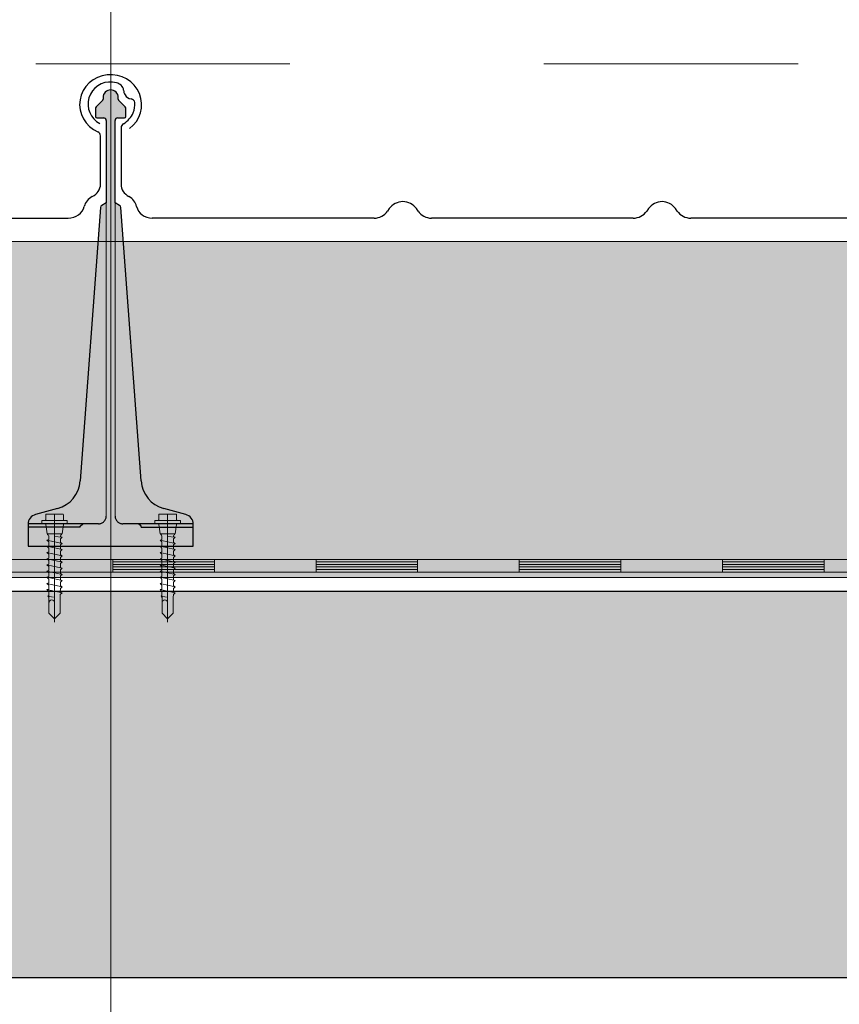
# Model space of a CAD drawing. Header units: metres. Extents: x 1316.5 to 1415.3, y -94.1 to -52.
# Tile 180 of 256: x 1360.809 to 1361.131, y -55.499 to -55.112. Entities that reach past the tile are written whole.
import ezdxf

# ---------------------------------------------------------------- set-up
doc = ezdxf.new("R2010")
doc.units = ezdxf.units.M
for name, pattern in [('AUSGEZOGEN', [0]), ('PUNKT2_S9', [0.0015, 0, -0.0015]), ('STRICHLINIE2_S3', [0.055, 0.04, -0.015]), ('STRICHPUNKT2_S5', [0.1, 0.07, -0.01, 0.01, -0.01])]:
    doc.linetypes.add(name, pattern=pattern)
for name, color, linetype, lineweight in [('XR$11$Achsen', 4, 'AUSGEZOGEN', 13), ('XR$11$Design', 4, 'AUSGEZOGEN', 13), ('XR$11$FILLINGS', 253, 'AUSGEZOGEN', 13), ('XR$11$Türen', 3, 'AUSGEZOGEN', 18), ('XR$11$V25', 4, 'AUSGEZOGEN', 13), ('XR$12$DETAIL', 7, 'AUSGEZOGEN', 25), ('XR$13$Muster', 4, 'AUSGEZOGEN', 13), ('XR$13$STANDARD_1', 7, 'AUSGEZOGEN', 25)]:
    doc.layers.add(name, color=color, linetype=linetype, lineweight=lineweight)

# ---------------------------------------------------------------- blocks, each defined once
blk = doc.blocks.new('MUSTERELEMENT_84')
at = {"layer": 'XR$11$Design', "color": 4, "linetype": 'AUSGEZOGEN', "lineweight": 13, "transparency": 33554687}
for p, q in [((1360.76555, -55.32409), (1360.84551, -55.32409)), ((1360.84551, -55.32409), (1360.92546, -55.32409)), ((1360.84551, -55.32409), (1360.84551, -55.32909)), ((1360.84551, -55.32409), (1360.84551, -55.32909)), ((1360.88548, -55.32409), (1360.88548, -55.32909)), ((1360.92546, -55.32409), (1361.00542, -55.32409)), ((1360.92546, -55.32409), (1360.92546, -55.32909)), ((1360.92546, -55.32409), (1360.92546, -55.32909)), ((1360.96544, -55.32409), (1360.96544, -55.32909)), ((1361.00542, -55.32409), (1361.08538, -55.32409)), ((1361.00542, -55.32409), (1361.00542, -55.32909)), ((1361.00542, -55.32409), (1361.00542, -55.32909)), ((1361.0454, -55.32409), (1361.0454, -55.32909)), ((1361.08538, -55.32409), (1361.16534, -55.32409)), ((1361.08538, -55.32409), (1361.08538, -55.32909)), ((1361.08538, -55.32409), (1361.08538, -55.32909)), ((1361.12536, -55.32409), (1361.12536, -55.32909)), ((1360.84551, -55.32509), (1360.88548, -55.32509)), ((1360.84551, -55.32609), (1360.88548, -55.32609)), ((1360.84551, -55.32709), (1360.88548, -55.32709)), ((1360.84551, -55.32809), (1360.88548, -55.32809)), ((1360.92546, -55.32509), (1360.96544, -55.32509)), ((1360.92546, -55.32609), (1360.96544, -55.32609)), ((1360.92546, -55.32709), (1360.96544, -55.32709)), ((1360.92546, -55.32809), (1360.96544, -55.32809)), ((1361.00542, -55.32509), (1361.0454, -55.32509)), ((1361.00542, -55.32609), (1361.0454, -55.32609)), ((1361.00542, -55.32709), (1361.0454, -55.32709)), ((1361.00542, -55.32809), (1361.0454, -55.32809)), ((1361.08538, -55.32509), (1361.12536, -55.32509)), ((1361.08538, -55.32609), (1361.12536, -55.32609)), ((1361.08538, -55.32709), (1361.12536, -55.32709)), ((1361.08538, -55.32809), (1361.12536, -55.32809)), ((1360.76555, -55.32909), (1360.84551, -55.32909)), ((1360.84551, -55.32909), (1360.92546, -55.32909)), ((1360.92546, -55.32909), (1361.00542, -55.32909)), ((1361.00542, -55.32909), (1361.08538, -55.32909)), ((1361.08538, -55.32909), (1361.16534, -55.32909))]:
    blk.add_line(p, q, dxfattribs=at)
blk = doc.blocks.new('NSY101')
at = {"color": 0, "linetype": 'ByBlock', "lineweight": -2}
blk.add_circle((0, 0), 0.005, dxfattribs=at)
blk = doc.blocks.new('U7_2')
at = {"linetype": 'AUSGEZOGEN', "transparency": 33554687}
for p, q in [((-3.5, 3.87), (-3.5, 2.27)), ((-3.3, 4.07), (-0.2, 4.07)), ((0, 3.87), (0, 2.07)), ((0.2, 4.07), (3.3, 4.07)), ((3.5, 3.87), (3.5, 2.27)), ((-5, 1.97), (-5, 1.17)), ((-4.9, 2.07), (4.9, 2.07)), ((-4.9, 1.07), (4.9, 1.07)), ((-3.46, 0.82), (-2.94, -2.1)), ((3.46, 0.82), (2.94, -2.1)), ((5, 1.97), (5, 1.17)), ((-2.33, -2.93), (-3, -3.2)), ((0, -2.99), (-3, -3.2)), ((-2.84, -2.18), (2.84, -2.18)), ((-2.77, -2.18), (-2.75, -2.35)), ((-2.33, -2.73), (-2.33, -2.93)), ((2.32, -2.73), (2.32, -3.91)), ((2.77, -2.18), (2.75, -2.35)), ((-3, -3.2), (-2.33, -3.68)), ((3, -4.1), (-3, -5.15)), ((-2.33, -4.89), (-3, -5.15)), ((-3, -5.15), (-2.33, -5.63)), ((3, -6.05), (-3, -7.1)), ((-2.33, -3.68), (-2.33, -4.89)), ((-2.33, -5.63), (-2.33, -6.84)), ((2.32, -3.91), (3, -4.1)), ((3, -4.1), (2.32, -4.65)), ((2.32, -4.65), (2.32, -5.86)), ((2.32, -5.86), (3, -6.05)), ((3, -6.05), (2.32, -6.6)), ((-2.33, -6.84), (-3, -7.1)), ((-3, -7.1), (-2.33, -7.58)), ((3, -8), (-3, -9.05)), ((-2.33, -8.79), (-3, -9.05)), ((-3, -9.05), (-2.33, -9.53)), ((-2.33, -7.58), (-2.33, -8.79)), ((2.32, -6.6), (2.32, -7.81)), ((2.32, -7.81), (3, -8)), ((3, -8), (2.32, -8.55)), ((2.32, -8.55), (2.32, -9.76)), ((3, -9.95), (-3, -11)), ((-2.33, -10.74), (-3, -11)), ((-3, -11), (-2.33, -11.48)), ((3, -11.9), (-3, -12.95)), ((-2.33, -9.53), (-2.33, -10.74)), ((-2.33, -11.48), (-2.33, -12.69)), ((2.32, -9.76), (3, -9.95)), ((3, -9.95), (2.32, -10.5)), ((2.32, -10.5), (2.32, -11.71)), ((2.32, -11.71), (3, -11.9)), ((3, -11.9), (2.32, -12.45)), ((-2.33, -12.69), (-3, -12.95)), ((-3, -12.95), (-2.33, -13.43)), ((3, -13.85), (-3, -14.9)), ((-2.33, -14.64), (-3, -14.9)), ((-3, -14.9), (-2.33, -15.38)), ((-2.33, -13.43), (-2.33, -14.64)), ((-2.33, -15.38), (-2.33, -16.59)), ((2.32, -12.45), (2.32, -13.66)), ((2.32, -13.66), (3, -13.85)), ((3, -13.85), (2.32, -14.4)), ((2.32, -14.4), (2.32, -15.61)), ((3, -15.8), (-3, -16.85)), ((-2.33, -16.59), (-3, -16.85)), ((-3, -16.85), (-2.33, -17.33)), ((3, -17.75), (-3, -18.8)), ((-2.3, -18.53), (-3, -18.8)), ((-2.33, -17.33), (-2.3, -18.53)), ((2.3, -18.32), (2.28, -19.5)), ((3, -17.75), (2.3, -18.32)), ((2.32, -15.61), (3, -15.8)), ((3, -15.8), (2.32, -16.35)), ((2.32, -16.35), (2.32, -17.33)), ((2.32, -17.33), (2.32, -17.56)), ((2.32, -17.56), (3, -17.75)), ((-3, -18.8), (-2.28, -19.31)), ((3, -19.7), (-3, -20.75)), ((-2.26, -20.47), (-3, -20.75)), ((-3, -20.75), (-2.24, -21.28)), ((-2.28, -19.31), (-2.26, -20.47)), ((-2.24, -21.28), (-2.23, -22.18)), ((2.26, -20.3), (2.24, -21.58)), ((2.24, -21.58), (2.61, -21.73)), ((3, -19.7), (2.26, -20.3)), ((2.28, -19.5), (3, -19.7)), ((-2.23, -22.18), (-2.23, -27.06)), ((0, -24.04), (0, -28.93)), ((2.61, -21.73), (0.4, -22.03)), ((2.23, -22.07), (2.22, -22.18)), ((2.22, -22.18), (2.22, -27.06)), ((2.61, -21.73), (2.23, -22.07)), ((-2.23, -27.06), (0, -28.93)), ((2.22, -27.06), (0, -28.93))]:
    blk.add_line(p, q, dxfattribs=at)
at = {"linetype": 'STRICHPUNKT2_S5', "transparency": 33554687}
blk.add_line((0, 3.87), (0, -29.93), dxfattribs=at)
at = {"linetype": 'AUSGEZOGEN', "transparency": 33554687}
for centre, radius, start, end in [((-3.3, 3.87), 0.2, 90, 180), ((-0.2, 3.87), 0.2, 0, 90), ((0.2, 3.87), 0.2, 90, 180), ((3.3, 3.87), 0.2, 0, 90), ((-4.9, 1.97), 0.1, 90, 180), ((-4.9, 1.17), 0.1, 180, 270), ((-3.75, 0.77), 0.3, 10, 90), ((-3.7, 2.27), 0.2, 270, 0), ((3.75, 0.77), 0.3, 90, 170), ((3.7, 2.27), 0.2, 180, 270), ((4.9, 1.97), 0.1, 0, 90), ((4.9, 1.17), 0.1, 270, 0), ((-2.84, -2.08), 0.1, 190, 270), ((-2.65, -2.33), 0.1, 190, 270), ((-2.63, -2.73), 0.3, 0, 90), ((2.62, -2.73), 0.3, 90, 180), ((2.65, -2.33), 0.1, 270, 350), ((2.84, -2.08), 0.1, 270, 350), ((1.11, -24.04), 1.11, 0, 180)]:
    blk.add_arc(centre, radius, start, end, dxfattribs=at)
blk = doc.blocks.new('COMPLEXOBJECT_139')
at = {"transparency": 33554687}
for p, q in [((1360.41972, -55.15421), (1360.41972, -55.17648)), ((1360.84063, -55.17648), (1360.84063, -55.15742)), ((1360.51715, -55.1874), (1360.51779, -55.18657)), ((1360.528, -55.18657), (1360.52865, -55.1874)), ((1360.6244, -55.18742), (1360.62504, -55.18659)), ((1360.63525, -55.18659), (1360.6359, -55.18742)), ((1360.73165, -55.18742), (1360.73229, -55.18659)), ((1360.7425, -55.18659), (1360.74315, -55.18742)), ((1360.43193, -55.18983), (1360.51204, -55.18981)), ((1360.53375, -55.18981), (1360.61929, -55.18983)), ((1360.641, -55.18983), (1360.72654, -55.18983)), ((1360.74825, -55.18983), (1360.82785, -55.18983))]:
    blk.add_line(p, q, dxfattribs=at)
for centre, major_axis, ratio, start_param, end_param in [((1360.84463, -55.14518), (0.01221, 0), 0.964759, 5.358492, 10.570908), ((1360.41541, -55.14495), (0.0087, 0), 0.997606, 1.465877, 4.233579), ((1360.41541, -55.14495), (0.00958, 0), 0.905277, 1.310139, 1.634821), ((1360.41693, -55.13993), (0.00384, 0), 0.905277, 0.747625, 1.318651), ((1360.41693, -55.13993), (0.00384, 0), 0.905277, 0.123201, 0.747625), ((1360.42501, -55.13948), (0.00428, 0), 0.905277, 3.145413, 3.651819), ((1360.42447, -55.13968), (0.0037, 0), 0.905277, 3.671389, 4.493692), ((1360.42337, -55.14452), (0.00175, 0), 0.905277, 0.122654, 1.403271), ((1360.41526, -55.1452), (0.0099, 0), 0.905277, 5.919137, 6.381942), ((1360.41526, -55.1452), (0.0099, 0), 0.905277, 5.291178, 5.919137), ((1360.42163, -55.15421), (0.00192, 0), 0.905277, 2.093897, 3.141593), ((1360.83863, -55.15744), (0.002, 0), 0.868191, 0, 1.065955), ((1360.42595, -55.17648), (0.00623, 0), 0.905277, 3.141593, 4.18879), ((1360.83413, -55.17648), (0.0065, 0), 0.868191, 5.235988, 6.283185), ((1360.41972, -55.18626), (0.00623, 0), 0.905277, 0.184767, 1.047198), ((1360.5229, -55.18981), (0.00623, 0), 0.905277, 0.610865, 2.530727), ((1360.63015, -55.18983), (0.00623, 0), 0.905277, 0.610865, 2.530727), ((1360.7374, -55.18983), (0.00623, 0), 0.905277, 0.610865, 2.530727), ((1360.84063, -55.18626), (0.0065, 0), 0.868191, 2.094395, 2.956825), ((1360.43197, -55.18418), (0.00623, 0), 0.905277, 3.32636, 4.712389), ((1360.51204, -55.18417), (0.00623, 0), 0.905277, 4.712389, 5.67232), ((1360.53375, -55.18417), (0.00623, 0), 0.905277, 3.752458, 4.712389), ((1360.61929, -55.18418), (0.00623, 0), 0.905277, 4.712389, 5.67232), ((1360.641, -55.18418), (0.00623, 0), 0.905277, 3.752458, 4.712389), ((1360.72654, -55.18418), (0.00623, 0), 0.905277, 4.712389, 5.67232), ((1360.74825, -55.18418), (0.00623, 0), 0.905277, 3.752458, 4.712389), ((1360.82785, -55.18418), (0.0065, 0), 0.868191, 4.712389, 6.098418)]:
    blk.add_ellipse(centre, major_axis=major_axis, ratio=ratio, start_param=start_param, end_param=end_param, dxfattribs=at)
blk = doc.blocks.new('COMPLEXOBJECT_140')
at = {"transparency": 33554687}
for p, q in [((1360.84872, -55.15421), (1360.84872, -55.17648)), ((1361.26963, -55.15737), (1361.26963, -55.17446)), ((1360.95429, -55.1861), (1360.95362, -55.18706)), ((1360.9656, -55.18706), (1360.96494, -55.1861)), ((1361.05628, -55.1861), (1361.05562, -55.18706)), ((1361.0676, -55.18706), (1361.06693, -55.1861)), ((1361.15828, -55.1861), (1361.15761, -55.18706)), ((1361.1696, -55.18706), (1361.16893, -55.1861)), ((1360.94829, -55.18983), (1360.86097, -55.18983)), ((1361.05029, -55.18983), (1360.97093, -55.18983)), ((1361.15229, -55.18983), (1361.07293, -55.18983)), ((1361.25685, -55.18983), (1361.17493, -55.18983))]:
    blk.add_line(p, q, dxfattribs=at)
for centre, radius, start, end in [((1361.26467, -55.14064), 0.00385, 282.5304, 329.6449), ((1361.27428, -55.147), 0.01032, 200.8584, 236.8378), ((1361.26313, -55.17446), 0.0065, 300, 0), ((1361.26963, -55.18572), 0.0065, 120, 169.4136), ((1360.95961, -55.18983), 0.0065, 35, 145), ((1361.06161, -55.18983), 0.0065, 35, 145), ((1361.16361, -55.18983), 0.0065, 35, 145), ((1361.25685, -55.18333), 0.0065, 270, 349.4136), ((1360.94829, -55.18333), 0.0065, 270, 325), ((1360.97093, -55.18333), 0.0065, 215, 270), ((1361.05029, -55.18333), 0.0065, 270, 325), ((1361.07293, -55.18333), 0.0065, 215, 270), ((1361.15229, -55.18333), 0.0065, 270, 325), ((1361.17493, -55.18333), 0.0065, 215, 270)]:
    blk.add_arc(centre, radius, start, end, dxfattribs=at)
for centre, major_axis, ratio, start_param, end_param in [((1360.84441, -55.14495), (0.0087, 0), 0.997606, 1.465877, 4.233579), ((1360.84441, -55.14495), (0.00958, 0), 0.905277, 1.310139, 1.634821), ((1360.84593, -55.13993), (0.00384, 0), 0.905277, 0.747625, 1.318651), ((1360.84593, -55.13993), (0.00384, 0), 0.905277, 0.123201, 0.747625), ((1360.85401, -55.13948), (0.00428, 0), 0.905277, 3.145413, 3.651819), ((1360.85347, -55.13968), (0.0037, 0), 0.905277, 3.671389, 4.493692), ((1360.85237, -55.14452), (0.00175, 0), 0.905277, 0.122654, 1.403271), ((1360.84426, -55.1452), (0.0099, 0), 0.905277, 5.919137, 6.381942), ((1360.84426, -55.1452), (0.0099, 0), 0.905277, 5.291178, 5.919137), ((1360.85063, -55.15421), (0.00192, 0), 0.905277, 2.093897, 3.141593), ((1360.85495, -55.17648), (0.00623, 0), 0.905277, 3.141593, 4.18879), ((1360.84872, -55.18626), (0.00623, 0), 0.905277, 0.184767, 1.047198), ((1360.86097, -55.18418), (0.00623, 0), 0.905277, 3.32636, 4.712389)]:
    blk.add_ellipse(centre, major_axis=major_axis, ratio=ratio, start_param=start_param, end_param=end_param, dxfattribs=at)

msp = doc.modelspace()

# ---------------------------------------------------------------- hatches: boundary and pattern name
at = {"layer": 'XR$11$FILLINGS', "transparency": 33554687}
msp.add_hatch(color=253, dxfattribs=at).paths.add_polyline_path([(1360.87417, -55.30641), (1360.86553, -55.30409), (1360.86506, -55.30396), (1360.86461, -55.30381), (1360.86415, -55.30363), (1360.86371, -55.30344), (1360.86327, -55.30324), (1360.86284, -55.30301), (1360.86242, -55.30277), (1360.86201, -55.30251), (1360.86162, -55.30223), (1360.86123, -55.30194), (1360.86086, -55.30164), (1360.86049, -55.30131), (1360.86014, -55.30098), (1360.85981, -55.30063), (1360.85949, -55.30027), (1360.85918, -55.29989), (1360.85889, -55.2995), (1360.85862, -55.2991), (1360.85836, -55.2987), (1360.85812, -55.29828), (1360.8579, -55.29785), (1360.85769, -55.29741), (1360.8575, -55.29696), (1360.85733, -55.29651), (1360.85718, -55.29605), (1360.85704, -55.29559), (1360.85693, -55.29512), (1360.85683, -55.29464), (1360.85676, -55.29416), (1360.8567, -55.29368), (1360.85666, -55.2932), (1360.84862, -55.18564), (1360.84862, -55.18561), (1360.84862, -55.18558), (1360.84861, -55.18555), (1360.84861, -55.18552), (1360.8486, -55.18549), (1360.84859, -55.18546), (1360.84859, -55.18542), (1360.84858, -55.18539), (1360.84857, -55.18536), (1360.84856, -55.18533), (1360.84854, -55.1853), (1360.84853, -55.18528), (1360.84852, -55.18525), (1360.8485, -55.18522), (1360.84848, -55.18519), (1360.84847, -55.18516), (1360.84845, -55.18514), (1360.84843, -55.18511), (1360.84841, -55.18509), (1360.84839, -55.18506), (1360.84837, -55.18504), (1360.84835, -55.18501), (1360.84833, -55.18499), (1360.8483, -55.18497), (1360.84828, -55.18495), (1360.84826, -55.18493), (1360.84823, -55.18491), (1360.84821, -55.18489), (1360.84818, -55.18487), (1360.84815, -55.18485), (1360.84813, -55.18484), (1360.84638, -55.18383), (1360.84638, -55.1514), (1360.84638, -55.15134), (1360.84638, -55.15129), (1360.84639, -55.15124), (1360.8464, -55.15119), (1360.84641, -55.15114), (1360.84643, -55.1511), (1360.84644, -55.15105), (1360.84646, -55.151), (1360.84648, -55.15096), (1360.84651, -55.15091), (1360.84653, -55.15087), (1360.84656, -55.15082), (1360.84659, -55.15078), (1360.84662, -55.15074), (1360.84665, -55.15071), (1360.84669, -55.15067), (1360.84673, -55.15064), (1360.84677, -55.1506), (1360.84681, -55.15057), (1360.84685, -55.15055), (1360.84689, -55.15052), (1360.84694, -55.1505), (1360.84699, -55.15048), (1360.84703, -55.15046), (1360.84708, -55.15044), (1360.84713, -55.15043), (1360.84718, -55.15042), (1360.84723, -55.15041), (1360.84728, -55.1504), (1360.84733, -55.1504), (1360.84738, -55.1504), (1360.85013, -55.1504), (1360.85015, -55.15039), (1360.85018, -55.15039), (1360.85021, -55.15039), (1360.85023, -55.15039), (1360.85025, -55.15038), (1360.85028, -55.15037), (1360.8503, -55.15036), (1360.85033, -55.15036), (1360.85035, -55.15034), (1360.85037, -55.15033), (1360.85039, -55.15032), (1360.85042, -55.15031), (1360.85044, -55.15029), (1360.85046, -55.15028), (1360.85047, -55.15026), (1360.85049, -55.15024), (1360.85051, -55.15022), (1360.85052, -55.1502), (1360.85054, -55.15018), (1360.85055, -55.15016), (1360.85057, -55.15014), (1360.85058, -55.15012), (1360.85059, -55.15009), (1360.8506, -55.15007), (1360.85061, -55.15005), (1360.85061, -55.15002), (1360.85062, -55.15), (1360.85062, -55.14997), (1360.85063, -55.14995), (1360.85063, -55.14992), (1360.85063, -55.1499), (1360.85063, -55.14681), (1360.85063, -55.14678), (1360.85063, -55.14676), (1360.85063, -55.14673), (1360.85062, -55.14671), (1360.85062, -55.14668), (1360.85062, -55.14666), (1360.85061, -55.14663), (1360.85061, -55.14661), (1360.8506, -55.14658), (1360.8506, -55.14656), (1360.85059, -55.14653), (1360.85058, -55.14651), (1360.85058, -55.14649), (1360.85057, -55.14646), (1360.85056, -55.14644), (1360.85055, -55.14642), (1360.85054, -55.14639), (1360.85053, -55.14637), (1360.85052, -55.14635), (1360.8505, -55.14632), (1360.85049, -55.1463), (1360.85048, -55.14628), (1360.85046, -55.14626), (1360.85045, -55.14624), (1360.85044, -55.14622), (1360.85042, -55.1462), (1360.8504, -55.14618), (1360.85039, -55.14616), (1360.85037, -55.14614), (1360.85035, -55.14612), (1360.85034, -55.1461), (1360.84792, -55.14369), (1360.8479, -55.14367), (1360.84789, -55.14365), (1360.84787, -55.14363), (1360.84785, -55.14361), (1360.84784, -55.14359), (1360.84782, -55.14357), (1360.84781, -55.14355), (1360.84779, -55.14353), (1360.84778, -55.14351), (1360.84777, -55.14349), (1360.84776, -55.14347), (1360.84774, -55.14344), (1360.84773, -55.14342), (1360.84772, -55.1434), (1360.84771, -55.14338), (1360.8477, -55.14335), (1360.84769, -55.14333), (1360.84768, -55.1433), (1360.84768, -55.14328), (1360.84767, -55.14326), (1360.84766, -55.14323), (1360.84766, -55.14321), (1360.84765, -55.14318), (1360.84765, -55.14316), (1360.84764, -55.14313), (1360.84764, -55.14311), (1360.84763, -55.14308), (1360.84763, -55.14306), (1360.84763, -55.14303), (1360.84763, -55.14301), (1360.84763, -55.14298), (1360.84763, -55.1424), (1360.84761, -55.14209), (1360.84757, -55.14179), (1360.84749, -55.1415), (1360.84739, -55.14121), (1360.84725, -55.14094), (1360.84709, -55.14068), (1360.84691, -55.14044), (1360.8467, -55.14022), (1360.84647, -55.14002), (1360.84622, -55.13985), (1360.84595, -55.1397), (1360.84567, -55.13958), (1360.84538, -55.13949), (1360.84508, -55.13943), (1360.84478, -55.1394), (1360.84448, -55.1394), (1360.84418, -55.13943), (1360.84388, -55.13949), (1360.84359, -55.13958), (1360.84331, -55.1397), (1360.84304, -55.13985), (1360.84279, -55.14002), (1360.84256, -55.14022), (1360.84235, -55.14044), (1360.84217, -55.14068), (1360.84201, -55.14094), (1360.84187, -55.14121), (1360.84177, -55.1415), (1360.84169, -55.14179), (1360.84164, -55.14209), (1360.84163, -55.1424), (1360.84163, -55.14298), (1360.84163, -55.14301), (1360.84163, -55.14303), (1360.84163, -55.14306), (1360.84162, -55.14308), (1360.84162, -55.14311), (1360.84162, -55.14313), (1360.84161, -55.14316), (1360.84161, -55.14318), (1360.8416, -55.14321), (1360.8416, -55.14323), (1360.84159, -55.14326), (1360.84158, -55.14328), (1360.84158, -55.1433), (1360.84157, -55.14333), (1360.84156, -55.14335), (1360.84155, -55.14338), (1360.84154, -55.1434), (1360.84153, -55.14342), (1360.84152, -55.14344), (1360.8415, -55.14347), (1360.84149, -55.14349), (1360.84148, -55.14351), (1360.84146, -55.14353), (1360.84145, -55.14355), (1360.84144, -55.14357), (1360.84142, -55.14359), (1360.8414, -55.14361), (1360.84139, -55.14363), (1360.84137, -55.14365), (1360.84135, -55.14367), (1360.84134, -55.14369), (1360.83892, -55.1461), (1360.8389, -55.14612), (1360.83889, -55.14614), (1360.83887, -55.14616), (1360.83885, -55.14618), (1360.83884, -55.1462), (1360.83882, -55.14622), (1360.83881, -55.14624), (1360.83879, -55.14626), (1360.83878, -55.14628), (1360.83877, -55.1463), (1360.83876, -55.14632), (1360.83874, -55.14635), (1360.83873, -55.14637), (1360.83872, -55.14639), (1360.83871, -55.14642), (1360.8387, -55.14644), (1360.83869, -55.14646), (1360.83868, -55.14649), (1360.83868, -55.14651), (1360.83867, -55.14653), (1360.83866, -55.14656), (1360.83866, -55.14658), (1360.83865, -55.14661), (1360.83865, -55.14663), (1360.83864, -55.14666), (1360.83864, -55.14668), (1360.83863, -55.14671), (1360.83863, -55.14673), (1360.83863, -55.14676), (1360.83863, -55.14678), (1360.83863, -55.14681), (1360.83863, -55.1499), (1360.83863, -55.14992), (1360.83863, -55.14995), (1360.83864, -55.14997), (1360.83864, -55.15), (1360.83865, -55.15002), (1360.83865, -55.15005), (1360.83866, -55.15007), (1360.83867, -55.15009), (1360.83868, -55.15012), (1360.83869, -55.15014), (1360.83871, -55.15016), (1360.83872, -55.15018), (1360.83873, -55.1502), (1360.83875, -55.15022), (1360.83877, -55.15024), (1360.83878, -55.15026), (1360.8388, -55.15028), (1360.83882, -55.15029), (1360.83884, -55.15031), (1360.83886, -55.15032), (1360.83889, -55.15033), (1360.83891, -55.15034), (1360.83893, -55.15036), (1360.83896, -55.15036), (1360.83898, -55.15037), (1360.839, -55.15038), (1360.83903, -55.15039), (1360.83905, -55.15039), (1360.83908, -55.15039), (1360.8391, -55.15039), (1360.83913, -55.1504), (1360.84188, -55.1504), (1360.84193, -55.1504), (1360.84198, -55.1504), (1360.84203, -55.15041), (1360.84208, -55.15042), (1360.84213, -55.15043), (1360.84218, -55.15044), (1360.84223, -55.15046), (1360.84227, -55.15048), (1360.84232, -55.1505), (1360.84236, -55.15052), (1360.84241, -55.15055), (1360.84245, -55.15057), (1360.84249, -55.1506), (1360.84253, -55.15064), (1360.84257, -55.15067), (1360.8426, -55.15071), (1360.84264, -55.15074), (1360.84267, -55.15078), (1360.8427, -55.15082), (1360.84273, -55.15087), (1360.84275, -55.15091), (1360.84278, -55.15096), (1360.8428, -55.151), (1360.84282, -55.15105), (1360.84283, -55.1511), (1360.84285, -55.15114), (1360.84286, -55.15119), (1360.84287, -55.15124), (1360.84287, -55.15129), (1360.84288, -55.15134), (1360.84288, -55.1514), (1360.84288, -55.18383), (1360.84113, -55.18484), (1360.84111, -55.18485), (1360.84108, -55.18487), (1360.84105, -55.18489), (1360.84103, -55.18491), (1360.841, -55.18493), (1360.84098, -55.18495), (1360.84095, -55.18497), (1360.84093, -55.18499), (1360.84091, -55.18501), (1360.84089, -55.18504), (1360.84087, -55.18506), (1360.84085, -55.18509), (1360.84083, -55.18511), (1360.84081, -55.18514), (1360.84079, -55.18516), (1360.84077, -55.18519), (1360.84076, -55.18522), (1360.84074, -55.18525), (1360.84073, -55.18528), (1360.84072, -55.1853), (1360.8407, -55.18533), (1360.84069, -55.18536), (1360.84068, -55.18539), (1360.84067, -55.18542), (1360.84066, -55.18546), (1360.84066, -55.18549), (1360.84065, -55.18552), (1360.84065, -55.18555), (1360.84064, -55.18558), (1360.84064, -55.18561), (1360.84064, -55.18564), (1360.8326, -55.2932), (1360.83256, -55.29368), (1360.83251, -55.29416), (1360.83243, -55.29464), (1360.83233, -55.29512), (1360.83222, -55.29559), (1360.83208, -55.29605), (1360.83193, -55.29651), (1360.83176, -55.29696), (1360.83157, -55.29741), (1360.83137, -55.29785), (1360.83114, -55.29828), (1360.8309, -55.2987), (1360.83064, -55.2991), (1360.83037, -55.2995), (1360.83008, -55.29989), (1360.82977, -55.30027), (1360.82945, -55.30063), (1360.82912, -55.30098), (1360.82877, -55.30131), (1360.82841, -55.30164), (1360.82803, -55.30194), (1360.82765, -55.30223), (1360.82725, -55.30251), (1360.82684, -55.30277), (1360.82642, -55.30301), (1360.82599, -55.30324), (1360.82555, -55.30344), (1360.82511, -55.30363), (1360.82466, -55.30381), (1360.8242, -55.30396), (1360.82373, -55.30409), (1360.81509, -55.30641), (1360.81493, -55.30646), (1360.81477, -55.30652), (1360.81461, -55.30658), (1360.81446, -55.30664), (1360.81431, -55.30672), (1360.81416, -55.3068), (1360.81401, -55.30688), (1360.81387, -55.30698), (1360.81373, -55.30708), (1360.8136, -55.30718), (1360.81347, -55.30729), (1360.81335, -55.3074), (1360.81323, -55.30752), (1360.81312, -55.30765), (1360.81301, -55.30778), (1360.81291, -55.30791), (1360.81281, -55.30805), (1360.81272, -55.30819), (1360.81263, -55.30834), (1360.81255, -55.30849), (1360.81248, -55.30864), (1360.81242, -55.3088), (1360.81236, -55.30895), (1360.8123, -55.30912), (1360.81226, -55.30928), (1360.81222, -55.30944), (1360.81219, -55.30961), (1360.81216, -55.30978), (1360.81215, -55.30994), (1360.81213, -55.31011), (1360.81213, -55.31028), (1360.81213, -55.31888), (1360.87713, -55.31888), (1360.87713, -55.31028), (1360.87713, -55.31011), (1360.87712, -55.30994), (1360.8771, -55.30978), (1360.87707, -55.30961), (1360.87704, -55.30944), (1360.877, -55.30928), (1360.87696, -55.30912), (1360.87691, -55.30895), (1360.87685, -55.3088), (1360.87678, -55.30864), (1360.87671, -55.30849), (1360.87663, -55.30834), (1360.87654, -55.30819), (1360.87645, -55.30805), (1360.87636, -55.30791), (1360.87625, -55.30778), (1360.87615, -55.30765), (1360.87603, -55.30752), (1360.87591, -55.3074), (1360.87579, -55.30729), (1360.87566, -55.30718), (1360.87553, -55.30708), (1360.87539, -55.30698), (1360.87525, -55.30688), (1360.8751, -55.3068), (1360.87496, -55.30672), (1360.8748, -55.30664), (1360.87465, -55.30658), (1360.87449, -55.30652), (1360.87433, -55.30646)])
at = {"layer": 'XR$13$Muster', "linetype": 'AUSGEZOGEN', "lineweight": 13, "transparency": 33554687}
h = msp.add_hatch(dxfattribs=at)
h.set_pattern_fill('MUSTER', color=52, scale=0.0675, style=0, pattern_type=2)
h.set_pattern_definition([(0, (0.135, 0.135), (0.0675, 0.0675), [0.0675, -0.0675]), (90, (0.135, 0.135), (-0.0675, 0.0675), [0.0675, -0.0675])])
h.paths.add_polyline_path([(1342.77018, -55.33124), (1361.33018, -55.33124), (1361.33015, -55.19908), (1342.77015, -55.19908)], flags=0)
at = {"layer": 'XR$13$STANDARD_1', "linetype": 'AUSGEZOGEN', "lineweight": 13, "transparency": 33554687}
msp.add_hatch(color=253, dxfattribs=at).paths.add_polyline_path([(1342.77018, -55.48866), (1361.32018, -55.48866), (1361.32018, -55.33666), (1342.77018, -55.33666)])

# ---------------------------------------------------------------- linework, layer by layer
at = {"color": 4, "transparency": 33554687}
for p, q in [((1360.84134, -55.14369), (1360.83892, -55.1461)), ((1360.84163, -55.1424), (1360.84163, -55.14298)), ((1360.84763, -55.14298), (1360.84763, -55.1424)), ((1360.85034, -55.1461), (1360.84792, -55.14369)), ((1360.83863, -55.14681), (1360.83863, -55.1499)), ((1360.85063, -55.1499), (1360.85063, -55.14681)), ((1360.83913, -55.1504), (1360.84188, -55.1504)), ((1360.84738, -55.1504), (1360.85013, -55.1504)), ((1360.84064, -55.18564), (1360.8326, -55.2932)), ((1360.85666, -55.2932), (1360.84862, -55.18564)), ((1360.82373, -55.30409), (1360.81509, -55.30641)), ((1360.87417, -55.30641), (1360.86553, -55.30409)), ((1360.83263, -55.31108), (1360.83363, -55.31008)), ((1360.83263, -55.31138), (1360.83263, -55.31108)), ((1360.85663, -55.31108), (1360.85563, -55.31008)), ((1360.85663, -55.31138), (1360.85663, -55.31108))]:
    msp.add_line(p, q, dxfattribs=at)
at = {"color": 4, "linetype": 'STRICHLINIE2_S3', "transparency": 33554687}
for p, q in [((1360.83988, -55.31008), (1360.81213, -55.31008)), ((1360.83263, -55.31138), (1360.81213, -55.31138)), ((1360.87713, -55.31008), (1360.84938, -55.31008)), ((1360.85663, -55.31138), (1360.87713, -55.31138))]:
    msp.add_line(p, q, dxfattribs=at)
at = {"color": 4, "transparency": 33554687}
for points in [[(1360.84288, -55.1514), (1360.84288, -55.18383), (1360.84113, -55.18484)], [(1360.84813, -55.18484), (1360.84638, -55.18383), (1360.84638, -55.1514)], [(1360.81213, -55.31028), (1360.81213, -55.31888), (1360.87713, -55.31888), (1360.87713, -55.31028)]]:
    msp.add_lwpolyline(points, dxfattribs=at)
for centre, radius, start, end in [((1360.84463, -55.1424), 0.003, 0, 180), ((1360.83963, -55.14681), 0.001, 135, 180), ((1360.84063, -55.14298), 0.001, 315, 0), ((1360.84863, -55.14298), 0.001, 180, 225), ((1360.84963, -55.14681), 0.001, 0, 45), ((1360.83913, -55.1499), 0.0005, 180, 270), ((1360.85013, -55.1499), 0.0005, 270, 0), ((1360.84188, -55.1514), 0.001, 0, 90), ((1360.84738, -55.1514), 0.001, 90, 180), ((1360.84163, -55.1857), 0.001, 120, 176.6791), ((1360.84763, -55.1857), 0.001, 3.3209, 60), ((1360.82062, -55.29251), 0.012, 285.0354, 356.6791), ((1360.86864, -55.29251), 0.012, 183.3209, 254.9646), ((1360.81613, -55.31028), 0.004, 105.0354, 180.0351), ((1360.87313, -55.31028), 0.004, 359.9649, 74.9646)]:
    msp.add_arc(centre, radius, start, end, dxfattribs=at)
at = {"color": 4, "linetype": 'STRICHLINIE2_S3', "transparency": 33554687}
for centre, start, end in [((1360.83988, -55.30708), 270, 0), ((1360.84938, -55.30708), 180, 270)]:
    msp.add_arc(centre, 0.003, start, end, dxfattribs=at)
at = {"layer": 'XR$11$Achsen', "color": 35, "linetype": 'AUSGEZOGEN', "lineweight": 13, "transparency": 33554687}
msp.add_line((1360.84466, -55.50224), (1360.84463, -54.69708), dxfattribs=at)
at = {"layer": 'XR$11$Design', "color": 4, "lineweight": 13, "transparency": 33554687}
for p, q in [((1342.77015, -55.19908), (1361.32177, -55.19908)), ((1342.77018, -55.33124), (1361.33018, -55.33124))]:
    msp.add_line(p, q, dxfattribs=at)
at = {"layer": 'XR$11$Design', "color": 3, "linetype": 'AUSGEZOGEN', "lineweight": 25, "transparency": 33554687}
for p, q in [((1342.77018, -55.33666), (1361.32018, -55.33666)), ((1342.77018, -55.48866), (1361.32018, -55.48866))]:
    msp.add_line(p, q, dxfattribs=at)
at = {"layer": 'XR$11$Türen', "color": 35, "linetype": 'PUNKT2_S9', "lineweight": 13, "transparency": 33554687}
msp.add_line((1346.41515, -55.12908), (1364.84488, -55.12908), dxfattribs=at)
at = {"layer": 'XR$11$V25', "transparency": 33554687}
for p, q in [((1360.84288, -55.18383), (1360.84288, -55.30708)), ((1360.84638, -55.30708), (1360.84638, -55.18383))]:
    msp.add_line(p, q, dxfattribs=at)
at = {"layer": 'XR$12$DETAIL', "color": 3, "linetype": 'STRICHPUNKT2_S5', "lineweight": 25, "transparency": 33554687}
msp.add_circle((1361.17216, -55.27094), 0.97536, dxfattribs=at)

# ---------------------------------------------------------------- block references
at = {"transparency": 33554687}
for name in ['COMPLEXOBJECT_139', 'COMPLEXOBJECT_140']:
    msp.add_blockref(name, (0, 0), dxfattribs=at)
at = {"transparency": 33554687, "xscale": 4.999999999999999e-06, "yscale": 4.999999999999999e-06, "zscale": 4.999999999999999e-06}
msp.add_blockref('NSY101', (1360.84463, -55.18983), dxfattribs=at)
at = {"layer": 'XR$11$Design', "color": 4, "linetype": 'AUSGEZOGEN', "lineweight": 13, "transparency": 33554687}
msp.add_blockref('MUSTERELEMENT_84', (0, 0), dxfattribs=at)
at = {"layer": 'XR$11$V25', "color": 4, "linetype": 'AUSGEZOGEN', "lineweight": 13, "transparency": 33554687, "xscale": -0.0009999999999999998, "yscale": 0.00125, "zscale": 0.001}
for p in [(1360.82256, -55.31138), (1360.86706, -55.31138)]:
    msp.add_blockref('U7_2', p, dxfattribs=at)

doc.saveas('drawing.dxf')
